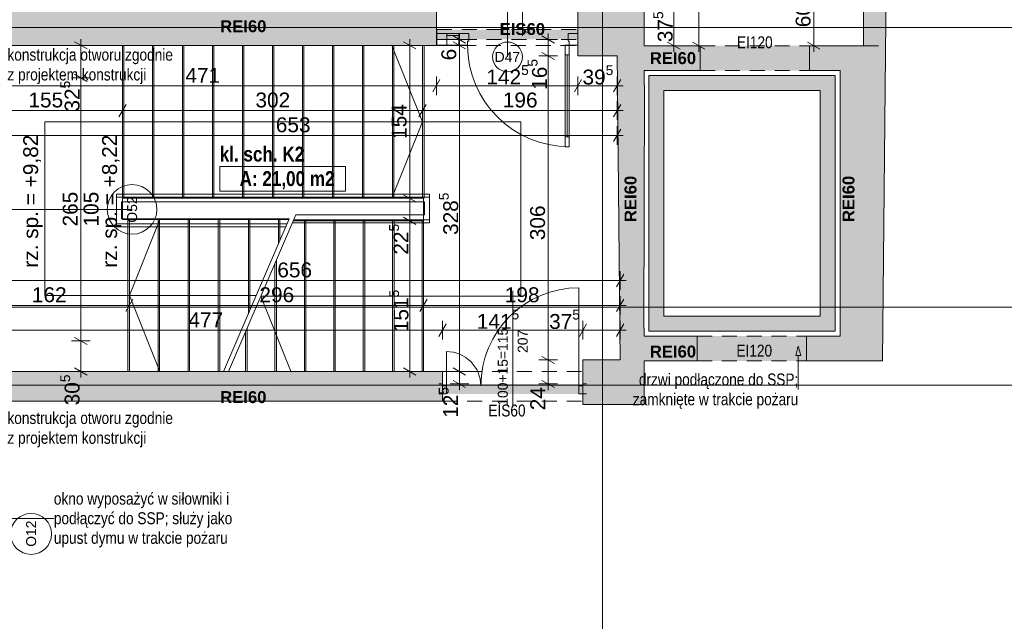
# Paper-space layout 'A-33 RZUT - PIĘTRO 3' of a CAD drawing. Header units: millimetres. Extents: x 0 to 800, y 0 to 550.
# Tile 3 of 14: x 108 to 306, y 123 to 244. Entities that reach past the tile are written whole.
import ezdxf
from ezdxf.xclip import XClip

# ---------------------------------------------------------------- set-up
doc = ezdxf.new("R2010")
doc.units = ezdxf.units.MM
doc.header["$MEASUREMENT"] = 0
doc.header["$XCLIPFRAME"] = 0
for name, pattern in [('ACAD_ISO03W100', [300, 120, -180]), ('DASHDOTX2', [1000, 500, -250, 0, -250]), ('GESTRICHELT2', [93.75, 62.5, -31.25]), ('Przer. długie kreski', [2.5, 1.5, -1]), ('PRZERYWANA_DU_A', [550, 350, -200])]:
    doc.linetypes.add(name, pattern=pattern)
for name, color, linetype, lineweight in [('0_Nr_pióra__1', 7, 'Continuous', 20), ('A_linie przekroju_Nr_pióra__1', 7, 'Continuous', 20), ('A_strefy_Nr_pióra__1', 7, 'Continuous', 20), ('A_winda_Nr_pióra__1', 7, 'Continuous', 20), ('A_wymiary_Nr_pióra__1', 7, 'Continuous', 20), ('A_wymiary_Nr_pióra__2', 8, 'Continuous', 13), ('A_ściany_Nr_pióra__1', 7, 'Continuous', 20), ('Drzwi Archicad_Nr_pióra__1', 7, 'Continuous', 20), ('Drzwi Archicad_Nr_pióra__3', 252, 'Continuous', 13), ('Znaczniki drzwi Archicada_Nr_pióra__3', 252, 'Continuous', 13), ('Znaczniki okien Archicada_Nr_pióra__3', 252, 'Continuous', 13)]:
    doc.layers.add(name, color=color, linetype=linetype, lineweight=lineweight)
for name, color, linetype, lineweight, true_color in [('A_opis_Nr_pióra__255', 7, 'Continuous', 15, 0x242424), ('A_opis_Nr_pióra__8', 7, 'Continuous', 13, 0x4c4c4c), ('A_osie_Nr_pióra__16', 7, 'Continuous', 5, 0x0f0f0f), ('A_pochwyt_Nr_pióra__161', 7, 'Continuous', 5, 0x949494), ('A_ppoż proj_Nr_pióra__8', 7, 'Continuous', 13, 0x4c4c4c), ('A_ppoż_Nr_pióra__8', 7, 'Continuous', 13, 0x4c4c4c), ('A_schody_Nr_pióra__10', 7, 'Continuous', 13, 0x4b4b4b), ('A_schody_Nr_pióra__4', 7, 'Continuous', 18, 0x4b4b4b), ('A_ściany_Nr_pióra__10', 7, 'Continuous', 13, 0x4b4b4b)]:
    doc.layers.add(name, color=color, linetype=linetype, lineweight=lineweight, true_color=true_color)
for name, color, linetype in [('A_podrys', 7, 'Continuous'), ('A_ppoż', 7, 'Continuous'), ('A_ppoż proj', 7, 'Continuous'), ('A_winda', 7, 'Continuous'), ('A_ściany', 7, 'Continuous')]:
    doc.layers.add(name, color=color, linetype=linetype)
doc.styles.add('STYL_AUTOMATYCZNY_1', font='arial.ttf')
doc.styles.add('STYL_AUTOMATYCZNY_2', font='ARIALN.TTF')
doc.styles.add('STYL_AUTOMATYCZNY_3', font='arial.ttf')
doc.styles.add('STYL_AUTOMATYCZNY_4', font='arial.ttf')
doc.styles.add('STYL_AUTOMATYCZNY_5', font='arial.ttf')
doc.styles.add('STYL_AUTOMATYCZNY_6', font='ARIALN.TTF')

# ---------------------------------------------------------------- blocks, each defined once
blk = doc.blocks.new('Rysunek_1_1', base_point=(-3193.41, -647.6))
at = {"layer": 'A_ppoż', "linetype": 'Continuous', "lineweight": 0, "true_color": 0x0b0b0b}
for points in [[(266.83, 238.87), (244.83, 238.87), (244.83, 233.87), (266.83, 233.87)], [(244.21, 180.41), (244.21, 175.41), (266.21, 175.41), (266.21, 180.41)], [(192.95, 168.77), (221.2, 168.77), (221.2, 170.77), (192.95, 170.77)]]:
    blk.add_hatch(color=28, dxfattribs=at).paths.add_polyline_path(points)
at = {"layer": 'A_ppoż proj', "linetype": 'Continuous', "lineweight": 0, "true_color": 0x121212}
blk.add_hatch(color=250, dxfattribs=at).paths.add_polyline_path([(220.23, 242.11), (191.73, 242.11), (191.73, 240.15), (220.23, 240.15)])
at = {"layer": 'A_winda', "linetype": 'Continuous', "lineweight": 0, "true_color": 0xfdfdfd}
h = blk.add_hatch(color=7, dxfattribs=at)
h.paths.add_polyline_path([(234.49, 232.87), (234.49, 181.41), (271.99, 181.41), (271.99, 232.87)])
h.paths.add_polyline_path([(268.99, 229.87), (268.99, 184.41), (237.49, 184.41), (237.49, 229.87)], flags=0)
at = {"layer": 'A_ściany', "linetype": 'Continuous', "lineweight": 0, "true_color": 0x000000}
for points in [[(272.99, 238.87), (272.99, 175.41), (281.53, 175.41), (282.29, 250.91), (277.69, 250.91), (277.69, 238.87)], [(97.53, 238.95), (191.73, 238.95), (191.73, 245.95), (87.44, 245.95)], [(220.23, 236.81), (228.13, 236.81), (228.19, 230.95), (233.53, 231.01), (233.53, 233.87), (235.91, 233.87), (235.91, 238.87), (233.53, 238.87), (233.53, 246.41), (220.23, 246.41)], [(235.91, 238.87), (235.91, 233.87), (244.83, 233.87), (244.83, 238.87)], [(272.99, 238.87), (266.83, 238.87), (266.83, 233.87), (272.99, 233.87)], [(228.19, 230.95), (228.67, 182.01), (233.47, 182.02), (233.59, 231.01)], [(233.54, 182.02), (228.67, 182.01), (228.73, 175.59), (221.23, 175.59), (221.23, 166.63), (233.53, 166.63), (233.53, 175.41), (235.48, 175.41), (235.48, 180.41), (233.54, 180.41)], [(235.48, 175.41), (244.21, 175.41), (244.21, 180.41), (235.48, 180.41)], [(266.21, 175.41), (272.99, 175.41), (272.99, 180.41), (266.21, 180.41)], [(192.95, 173.27), (97.53, 173.27), (87.44, 167.27), (192.95, 167.27)]]:
    blk.add_hatch(color=18, dxfattribs=at).paths.add_polyline_path(points)
at = {"layer": 'A_linie przekroju_Nr_pióra__1', "color": 7, "linetype": 'ACAD_ISO03W100', "lineweight": 20, "ltscale": 2}
blk.add_line((83.04, 186.21), (544.97, 186.21), dxfattribs=at)
at = {"layer": 'A_opis_Nr_pióra__255', "color": 250, "linetype": 'Continuous', "lineweight": 15, "ltscale": 2, "true_color": 0x242424}
for p, q in [((264.58, 178.37), (264.08, 176.51)), ((265.08, 176.51), (264.08, 176.51)), ((264.58, 178.37), (265.08, 176.51)), ((264.58, 176.51), (264.58, 169.63)), ((92.8, 143.7), (110.7, 143.7)), ((110.7, 143.7), (114.72, 143.7))]:
    blk.add_line(p, q, dxfattribs=at)
at = {"layer": 'A_osie_Nr_pióra__16', "color": 250, "linetype": 'DASHDOTX2', "lineweight": 5, "ltscale": 2, "true_color": 0x0f0f0f}
for p, q in [((225.18, 374.19), (225.18, 110.55)), ((544.97, 242.55), (96.57, 242.55)), ((544.97, 170.55), (96.57, 170.55))]:
    blk.add_line(p, q, dxfattribs=at)
at = {"layer": 'A_pochwyt_Nr_pióra__161', "color": 252, "linetype": 'Continuous', "lineweight": 5, "ltscale": 2, "true_color": 0x949494}
for p, q in [((127.33, 202.43), (127.33, 209.01)), ((127.33, 209.01), (190.33, 209.01)), ((127.33, 208.41), (190.33, 208.41)), ((190.33, 203.19), (190.33, 209.01)), ((128.33, 204.03), (128.33, 207.41)), ((128.33, 207.41), (189.33, 207.41)), ((189.33, 204.79), (189.33, 207.41)), ((163.43, 204.79), (189.33, 204.79)), ((127.33, 203.03), (161.67, 203.03)), ((127.33, 202.43), (161.42, 202.43)), ((128.33, 204.03), (162.11, 204.03)), ((162.74, 203.19), (190.33, 203.19)), ((163, 203.79), (190.33, 203.79))]:
    blk.add_line(p, q, dxfattribs=at)
at = {"layer": 'A_schody_Nr_pióra__10', "color": 251, "linetype": 'GESTRICHELT2', "lineweight": 13, "ltscale": 2, "true_color": 0x4b4b4b}
for p, q in [((128.83, 238.95), (128.83, 208.15)), ((134.87, 238.95), (134.87, 208.15)), ((140.91, 238.95), (140.91, 208.15)), ((146.95, 238.95), (146.95, 208.15)), ((152.99, 238.95), (152.99, 208.15)), ((159.03, 238.95), (159.03, 208.15)), ((165.07, 238.95), (165.07, 208.15)), ((171.11, 238.95), (171.11, 208.15)), ((177.15, 238.95), (177.15, 208.15)), ((183.19, 238.95), (183.19, 208.15)), ((189.23, 238.95), (189.23, 208.15)), ((129.63, 173.27), (129.63, 203.85)), ((135.69, 173.27), (135.69, 203.85)), ((141.75, 173.27), (141.75, 203.85)), ((147.81, 173.27), (147.81, 203.85)), ((153.87, 184.91), (153.87, 203.85)), ((159.93, 198.98), (159.93, 203.85)), ((165.15, 173.27), (165.15, 203.61)), ((171.07, 173.27), (171.07, 203.61)), ((176.99, 173.27), (176.99, 203.61)), ((182.91, 173.27), (182.91, 203.61)), ((188.83, 173.27), (188.83, 203.61)), ((159.23, 173.27), (159.23, 195.03)), ((153.31, 173.27), (153.31, 181.29))]:
    blk.add_line(p, q, dxfattribs=at)
at = {"layer": 'A_schody_Nr_pióra__4', "color": 251, "linetype": 'Continuous', "lineweight": 18, "ltscale": 2, "true_color": 0x4b4b4b}
for p, q in [((128.53, 203.85), (128.53, 238.95)), ((134.57, 208.15), (134.57, 238.95)), ((140.61, 208.15), (140.61, 238.95)), ((146.65, 208.15), (146.65, 238.95)), ((152.69, 208.15), (152.69, 238.95)), ((158.73, 208.15), (158.73, 238.95)), ((164.77, 208.15), (164.77, 238.95)), ((170.81, 208.15), (170.81, 238.95)), ((176.85, 208.15), (176.85, 238.95)), ((182.78, 238.95), (188.93, 223.55)), ((182.89, 208.15), (182.89, 238.95)), ((188.93, 208.15), (188.93, 238.95)), ((112.93, 188.56), (112.93, 223.55)), ((112.93, 223.55), (208.73, 223.55)), ((182.78, 208.15), (188.93, 223.55)), ((208.73, 188.44), (208.73, 223.55)), ((189.13, 208.15), (128.53, 208.15)), ((189.13, 208.15), (189.13, 173.27)), ((163.43, 204.79), (149.86, 173.27)), ((162.03, 203.85), (128.53, 203.85)), ((129.93, 203.85), (129.93, 173.27)), ((136.04, 203.85), (129.93, 188.56)), ((135.99, 203.85), (135.99, 173.27)), ((142.05, 203.85), (142.05, 173.27)), ((148.11, 203.85), (148.11, 173.27)), ((162.11, 204.03), (148.86, 173.27)), ((154.17, 203.85), (154.17, 185.61)), ((160.23, 203.85), (160.23, 199.67)), ((189.13, 203.61), (162.92, 203.61)), ((165.45, 203.61), (165.45, 173.27)), ((171.37, 203.61), (171.37, 173.27)), ((177.29, 203.61), (177.29, 173.27)), ((183.21, 203.61), (183.21, 173.27)), ((159.53, 195.73), (159.53, 173.27)), ((155.44, 188.56), (112.93, 188.56)), ((136.04, 173.27), (129.93, 188.56)), ((208.73, 188.44), (156.39, 188.44)), ((162.5, 173.15), (156.39, 188.44)), ((153.61, 181.98), (153.61, 173.27))]:
    blk.add_line(p, q, dxfattribs=at)
at = {"layer": 'A_strefy_Nr_pióra__1', "color": 7, "linetype": 'Continuous', "lineweight": 20, "ltscale": 2}
for p, q in [((148.11, 214.55), (148.11, 209.61)), ((148.11, 214.55), (173.42, 214.55)), ((173.42, 214.55), (173.42, 209.61)), ((148.11, 209.61), (173.42, 209.61))]:
    blk.add_line(p, q, dxfattribs=at)
at = {"layer": 'A_winda_Nr_pióra__1', "color": 7, "linetype": 'PRZERYWANA_DU_A', "lineweight": 20, "ltscale": 2, "flags": 128}
for points in [[(234.49, 232.87), (271.99, 232.87), (271.99, 181.41), (234.49, 181.41)], [(268.99, 229.87), (268.99, 184.41), (237.49, 184.41), (237.49, 229.87)]]:
    blk.add_lwpolyline(points, close=True, dxfattribs=at)
at = {"layer": 'A_wymiary_Nr_pióra__1', "color": 7, "linetype": 'Continuous', "lineweight": 20, "ltscale": 2}
for p, q in [((207.78, 242.83), (210.28, 241.38)), ((195.11, 240.87), (197.61, 239.42)), ((215.48, 239.42), (212.98, 240.87)), ((121.4, 238.22), (118.9, 239.67)), ((187.61, 238.22), (185.11, 239.67)), ((197.61, 238.22), (195.11, 239.67)), ((238.28, 239.59), (240.78, 238.15)), ((243.28, 239.59), (245.78, 238.15)), ((266.44, 239.59), (268.94, 238.15)), ((212.98, 237.53), (215.48, 236.08)), ((118.9, 233.14), (121.4, 231.69)), ((192.45, 232.06), (191.01, 229.56)), ((220.95, 232.06), (219.51, 229.56)), ((227.41, 229.56), (228.85, 232.06)), ((129.25, 227.06), (127.81, 224.56)), ((189.65, 227.06), (188.21, 224.56)), ((227.41, 224.56), (228.85, 227.06)), ((227.41, 219.56), (228.85, 222.06)), ((185.11, 208.87), (187.61, 207.42)), ((185.11, 204.33), (187.61, 202.88)), ((228.01, 190.34), (229.45, 192.84)), ((130.65, 187.84), (129.21, 185.34)), ((189.85, 187.84), (188.41, 185.34)), ((228.01, 185.34), (229.45, 187.84)), ((193.67, 182.84), (192.23, 180.34)), ((221.95, 182.84), (220.51, 180.34)), ((228.01, 180.34), (229.45, 182.84)), ((118.9, 180.14), (121.4, 178.69)), ((212.98, 176.31), (215.48, 174.86)), ((118.9, 173.99), (121.4, 172.54)), ((185.11, 173.99), (187.61, 172.54)), ((195.11, 173.99), (197.61, 172.54)), ((195.11, 171.49), (197.61, 170.04)), ((212.98, 171.49), (215.48, 170.04))]:
    blk.add_line(p, q, dxfattribs=at)
at = {"layer": 'A_wymiary_Nr_pióra__2', "color": 8, "linetype": 'Continuous', "lineweight": 13, "ltscale": 2}
for p, q in [((209.03, 242.11), (209.03, 305.57)), ((244.53, 238.87), (244.53, 305.57)), ((267.69, 238.87), (267.69, 250.91)), ((239.53, 238.87), (239.53, 246.41)), ((210.91, 242.11), (207.16, 242.11)), ((209.03, 240.88), (209.03, 242.11)), ((120.15, 238.95), (120.15, 240.17)), ((186.36, 238.95), (186.36, 240.17)), ((198.23, 240.15), (194.48, 240.15)), ((196.36, 240.15), (196.36, 241.37)), ((196.36, 238.95), (196.36, 240.15)), ((216.11, 240.15), (212.36, 240.15)), ((214.23, 240.15), (214.23, 241.37)), ((214.23, 236.81), (214.23, 240.15)), ((122.03, 238.95), (118.28, 238.95)), ((120.15, 232.42), (120.15, 238.95)), ((188.23, 238.95), (184.48, 238.95)), ((186.36, 208.15), (186.36, 238.95)), ((198.23, 238.95), (194.48, 238.95)), ((196.36, 173.27), (196.36, 238.95)), ((241.4, 238.87), (237.65, 238.87)), ((239.53, 237.64), (239.53, 238.87)), ((246.4, 238.87), (242.65, 238.87)), ((244.53, 237.64), (244.53, 238.87)), ((269.57, 238.87), (265.82, 238.87)), ((267.69, 237.64), (267.69, 238.87)), ((216.11, 236.81), (212.36, 236.81)), ((214.23, 175.59), (214.23, 236.81)), ((122.03, 232.42), (118.28, 232.42)), ((120.15, 179.42), (120.15, 232.42)), ((191.73, 228.93), (191.73, 232.68)), ((220.23, 228.93), (220.23, 232.68)), ((228.13, 228.93), (228.13, 232.68)), ((97.53, 230.81), (191.73, 230.81)), ((191.73, 230.81), (220.23, 230.81)), ((220.23, 230.81), (228.13, 230.81)), ((228.13, 230.81), (229.35, 230.81)), ((128.53, 223.93), (128.53, 227.68)), ((188.93, 223.93), (188.93, 227.68)), ((228.13, 223.93), (228.13, 227.68)), ((97.53, 225.81), (128.53, 225.81)), ((128.53, 225.81), (188.93, 225.81)), ((188.93, 225.81), (228.13, 225.81)), ((228.13, 225.81), (229.35, 225.81)), ((228.13, 218.93), (228.13, 222.68)), ((97.53, 220.81), (228.13, 220.81)), ((228.13, 220.81), (229.35, 220.81)), ((188.23, 208.15), (184.48, 208.15)), ((186.36, 203.61), (186.36, 208.15)), ((188.23, 203.61), (184.48, 203.61)), ((186.36, 173.27), (186.36, 203.61)), ((228.73, 189.71), (228.73, 193.46)), ((97.53, 191.59), (228.73, 191.59)), ((228.73, 191.59), (229.95, 191.59)), ((129.93, 184.71), (129.93, 188.46)), ((189.13, 184.71), (189.13, 188.46)), ((228.73, 184.71), (228.73, 188.46)), ((97.53, 186.59), (129.93, 186.59)), ((129.93, 186.59), (189.13, 186.59)), ((189.13, 186.59), (228.73, 186.59)), ((228.73, 186.59), (229.95, 186.59)), ((192.95, 179.71), (192.95, 183.46)), ((221.23, 179.71), (221.23, 183.46)), ((228.73, 179.71), (228.73, 183.46)), ((97.53, 181.59), (192.95, 181.59)), ((192.95, 181.59), (221.23, 181.59)), ((221.23, 181.59), (228.73, 181.59)), ((228.73, 181.59), (229.95, 181.59)), ((122.03, 179.42), (118.28, 179.42)), ((120.15, 173.27), (120.15, 179.42)), ((216.11, 175.59), (212.36, 175.59)), ((214.23, 170.77), (214.23, 175.59)), ((122.03, 173.27), (118.28, 173.27)), ((120.15, 172.04), (120.15, 173.27)), ((188.23, 173.27), (184.48, 173.27)), ((186.36, 172.04), (186.36, 173.27)), ((198.23, 173.27), (194.48, 173.27)), ((196.36, 170.77), (196.36, 173.27)), ((198.23, 170.77), (194.48, 170.77)), ((196.36, 169.54), (196.36, 170.77)), ((216.11, 170.77), (212.36, 170.77)), ((214.23, 169.54), (214.23, 170.77))]:
    blk.add_line(p, q, dxfattribs=at)
at = {"layer": 'A_ściany_Nr_pióra__1', "color": 7, "linetype": 'Continuous', "lineweight": 20, "ltscale": 2}
for p, q in [((191.84, 242.11), (191.84, 241.31)), ((220.23, 242.11), (220.23, 241.31)), ((191.84, 241.31), (191.84, 240.11)), ((220.23, 241.31), (220.23, 240.11)), ((244.83, 238.87), (244.83, 233.87)), ((266.83, 238.87), (266.83, 233.87)), ((192.95, 170.77), (192.21, 170.77)), ((192.95, 170.37), (192.95, 170.77)), ((221.23, 170.77), (221.97, 170.77)), ((221.23, 170.37), (221.23, 170.77)), ((192.95, 168.77), (192.21, 168.77)), ((192.95, 168.77), (192.95, 170.37)), ((221.23, 168.77), (221.23, 170.37)), ((221.23, 168.77), (221.97, 168.77))]:
    blk.add_line(p, q, dxfattribs=at)
at = {"layer": 'A_ściany_Nr_pióra__1', "color": 7, "linetype": 'Continuous', "lineweight": 20, "ltscale": 2, "flags": 128}
for points in [[(277.69, 250.91), (277.69, 238.87)], [(281.53, 175.41), (282.29, 250.91)], [(191.73, 238.95), (191.73, 245.95)], [(220.23, 246.41), (220.23, 242.11)], [(233.53, 238.87), (233.53, 246.41)], [(220.23, 240.11), (220.23, 236.81)], [(97.53, 238.95), (191.73, 238.95)], [(235.91, 238.87), (233.53, 238.87)], [(244.83, 238.87), (235.91, 238.87)], [(272.99, 238.87), (266.83, 238.87)], [(277.69, 238.87), (272.99, 238.87)], [(277.69, 238.87), (280.69, 238.87)], [(280.69, 238.87), (277.69, 238.87)], [(220.23, 236.81), (228.13, 236.81)], [(228.13, 236.81), (228.19, 230.95)], [(233.53, 231.01), (233.53, 233.87)], [(233.53, 233.87), (235.91, 233.87)], [(235.91, 233.87), (244.83, 233.87)], [(266.83, 233.87), (272.99, 233.87)], [(272.99, 233.87), (272.99, 180.41)], [(228.19, 230.95), (228.67, 182.01)], [(233.47, 182.02), (233.59, 231.01)], [(228.67, 182.01), (228.73, 175.59)], [(233.54, 182.02), (233.47, 182.02)], [(233.54, 180.41), (233.54, 182.02)], [(235.48, 180.41), (233.54, 180.41)], [(244.21, 180.41), (235.48, 180.41)], [(244.21, 175.41), (244.21, 180.41)], [(272.99, 180.41), (266.21, 180.41)], [(266.21, 180.41), (266.21, 175.41)], [(228.73, 175.59), (221.23, 175.59)], [(221.23, 175.59), (221.23, 166.63)], [(233.53, 166.63), (233.53, 175.41)], [(233.53, 175.41), (235.48, 175.41)], [(235.48, 175.41), (244.21, 175.41)], [(266.21, 175.41), (272.99, 175.41)], [(272.99, 175.41), (281.53, 175.41)], [(192.95, 173.27), (97.53, 173.27)], [(192.95, 167.27), (192.95, 173.27)], [(97.61, 167.27), (192.95, 167.27)], [(221.23, 166.63), (233.53, 166.63)]]:
    blk.add_lwpolyline(points, dxfattribs=at)
at = {"layer": 'A_ściany_Nr_pióra__10', "color": 251, "linetype": 'Przer. długie kreski', "lineweight": 13, "ltscale": 2, "true_color": 0x4b4b4b}
for p, q in [((191.73, 238.95), (220.23, 238.95)), ((244.83, 238.87), (266.83, 238.87)), ((244.83, 233.87), (266.83, 233.87)), ((244.21, 180.41), (266.21, 180.41)), ((244.21, 175.41), (266.21, 175.41)), ((192.95, 173.27), (221.23, 173.27)), ((192.95, 167.27), (221.23, 167.27))]:
    blk.add_line(p, q, dxfattribs=at)
at = {"layer": 'Drzwi Archicad_Nr_pióra__1', "color": 7, "linetype": 'Continuous', "lineweight": 20, "ltscale": 2}
for p, q in [((244.83, 238.87), (244.83, 233.87)), ((266.83, 238.87), (266.83, 233.87)), ((220.43, 170.37), (220.43, 190.13)), ((193.75, 170.37), (193.75, 177.29)), ((192.95, 170.77), (192.21, 170.77)), ((192.95, 170.77), (192.21, 170.77)), ((192.95, 170.37), (192.95, 170.77)), ((192.95, 170.37), (192.95, 170.77)), ((221.23, 170.37), (221.23, 170.77)), ((221.23, 170.37), (221.23, 170.77)), ((221.23, 170.77), (221.97, 170.77)), ((221.23, 170.77), (221.97, 170.77)), ((192.95, 168.77), (192.21, 168.77)), ((192.95, 168.77), (192.21, 168.77)), ((193.75, 170.37), (192.95, 170.37)), ((192.95, 170.37), (192.95, 168.77)), ((192.95, 168.77), (192.95, 170.37)), ((192.95, 168.77), (192.95, 170.37)), ((192.95, 168.77), (193.75, 168.77)), ((193.75, 168.77), (193.75, 170.37)), ((221.23, 170.37), (220.43, 170.37)), ((220.43, 170.37), (220.43, 168.77)), ((220.43, 168.77), (221.23, 168.77)), ((221.23, 168.77), (221.23, 170.37)), ((221.23, 168.77), (221.23, 170.37)), ((221.23, 168.77), (221.23, 170.37)), ((221.23, 168.77), (221.97, 168.77)), ((221.23, 168.77), (221.97, 168.77))]:
    blk.add_line(p, q, dxfattribs=at)
for centre, radius, start, end in [((220.43, 170.37), 19.76, 90, 180), ((193.75, 170.37), 6.92, 0, 90)]:
    blk.add_arc(centre, radius, start, end, dxfattribs=at)
at = {"layer": 'Drzwi Archicad_Nr_pióra__3', "color": 252, "linetype": 'Przer. długie kreski', "lineweight": 13, "ltscale": 2}
for p, q in [((191.84, 242.11), (220.23, 242.11)), ((191.84, 240.11), (220.23, 240.11))]:
    blk.add_line(p, q, dxfattribs=at)
at = {"layer": 'Drzwi Archicad_Nr_pióra__3', "color": 252, "linetype": 'Continuous', "lineweight": 13, "ltscale": 2}
for p, q in [((191.84, 242.11), (191.84, 241.31)), ((220.23, 242.11), (220.23, 241.31)), ((191.84, 241.31), (193.84, 241.31)), ((191.84, 239.01), (191.84, 241.31)), ((191.84, 241.31), (191.84, 240.11)), ((191.84, 241.31), (191.84, 240.11)), ((193.84, 241.31), (193.84, 239.01)), ((196.24, 241.31), (193.84, 241.31)), ((193.84, 241.31), (193.84, 239.01)), ((193.84, 240.95), (196.24, 240.95)), ((196.24, 239.01), (196.24, 241.31)), ((196.24, 241.31), (198.24, 241.31)), ((196.24, 239.01), (196.24, 241.31)), ((198.24, 241.31), (198.24, 239.81)), ((218.23, 239.81), (218.23, 241.31)), ((218.23, 241.31), (220.23, 241.31)), ((220.23, 241.31), (220.23, 239.01)), ((220.23, 241.31), (220.23, 240.11)), ((220.23, 241.31), (220.23, 240.11)), ((193.84, 239.01), (191.84, 239.01)), ((193.84, 239.01), (196.24, 239.01)), ((196.24, 239.01), (193.84, 239.01)), ((198, 239.01), (196.24, 239.01)), ((198.24, 239.81), (198, 239.81)), ((198, 239.81), (198, 239.01)), ((217.67, 239.01), (217.67, 237.01)), ((218.47, 239.01), (217.67, 239.01)), ((218.47, 239.81), (218.23, 239.81)), ((218.47, 239.01), (218.47, 239.81)), ((220.23, 239.01), (218.47, 239.01)), ((218.47, 237.01), (218.47, 239.01)), ((217.67, 237.01), (218.47, 237.01)), ((218.07, 220.54), (218.07, 237.01)), ((218.47, 220.54), (217.67, 220.54)), ((217.67, 220.54), (217.67, 218.54)), ((218.47, 218.54), (218.47, 220.54)), ((217.67, 218.54), (218.47, 218.54))]:
    blk.add_line(p, q, dxfattribs=at)
at = {"layer": 'Drzwi Archicad_Nr_pióra__3', "color": 252, "linetype": 'Continuous', "lineweight": 13, "ltscale": 2, "flags": 128}
for points in [[(218.07, 220.54), (218.07, 237.01), (217.67, 237.01), (217.67, 220.54)], [(218.47, 220.54), (218.47, 237.01), (218.07, 237.01), (218.07, 220.54)]]:
    blk.add_lwpolyline(points, close=True, dxfattribs=at)
at = {"layer": 'Drzwi Archicad_Nr_pióra__3', "color": 252, "linetype": 'Continuous', "lineweight": 13, "ltscale": 2}
blk.add_arc((218.47, 239.01), 20.47, 180, 270, dxfattribs=at)
at = {"layer": 'Znaczniki drzwi Archicada_Nr_pióra__3', "color": 252, "linetype": 'Continuous', "lineweight": 13, "ltscale": 2}
for p, q in [((206.04, 236.62), (206.04, 246.35)), ((207.09, 189.54), (207.09, 166.07))]:
    blk.add_line(p, q, dxfattribs=at)
at = {"layer": 'Znaczniki drzwi Archicada_Nr_pióra__3', "color": 252, "linetype": 'Continuous', "lineweight": 13, "ltscale": 2, "flags": 128}
blk.add_lwpolyline([(203.04, 236.62, 1), (209.04, 236.62, 1)], format="xyb", close=True, dxfattribs=at)
at = {"layer": 'Znaczniki okien Archicada_Nr_pióra__3', "color": 252, "linetype": 'Continuous', "lineweight": 13, "ltscale": 2}
blk.add_line((130.47, 205.92), (84.51, 205.92), dxfattribs=at)
for centre, radius, start, end in [((130.47, 205.92), 5, 90, 270), ((130.47, 205.92), 5, 270, 90), ((110.14, 140.57), 4.12, 90, 270), ((110.14, 140.57), 4.12, 270, 90)]:
    blk.add_arc(centre, radius, start, end, dxfattribs=at)
at = {"layer": 'A_opis_Nr_pióra__8', "color": 251, "linetype": 'Continuous', "lineweight": 13, "true_color": 0x4c4c4c, "char_height": 2.4, "attachment_point": 4, "style": 'STYL_AUTOMATYCZNY_2'}
for s, insert, width, line_spacing_factor in [('\\A1;{\\pql;\\fArial Narrow|b0|i0|c238|p0;\\W1.000000;konstrukcja otworu zgodnie z projektem konstrukcji}', (105.37, 234.71), 33.909, 0.996837), ('\\A1;{\\pql;\\fArial Narrow|b0|i0|c238|p0;\\W1.000000;konstrukcja otworu zgodnie z projektem konstrukcji}', (105.37, 161.55), 33.909, 0.996837), ('\\A1;{\\pql;\\fArial Narrow|b0|i0|c238|p0;\\W1.000000;okno wyposażyć w siłowniki i podłączyć do SSP; służy jako upust dymu w trakcie pożaru}', (114.72, 143.36), 36.3149, 0.987309)]:
    blk.add_mtext(s, dxfattribs=dict(at, insert=insert, width=width, line_spacing_factor=line_spacing_factor))
at = {"layer": 'A_opis_Nr_pióra__8', "color": 251, "linetype": 'Continuous', "lineweight": 13, "true_color": 0x4c4c4c, "insert": (264.58, 169.31), "char_height": 2.4, "attachment_point": 6, "line_spacing_factor": 0.9967, "style": 'STYL_AUTOMATYCZNY_2'}
blk.add_mtext('\\A1;{\\pqr;\\fArial Narrow|b0|i0|c238|p0;\\W1.000000;drzwi podłączone do SSP;\\P\\pqr;\\fArial Narrow|b0|i0|c238|p0;\\W1.000000;zamknięte w trakcie pożaru}', dxfattribs=at)
at = {"layer": 'A_ppoż proj_Nr_pióra__8', "color": 251, "linetype": 'Continuous', "lineweight": 13, "true_color": 0x4c4c4c, "char_height": 2.4, "attachment_point": 5, "style": 'STYL_AUTOMATYCZNY_3'}
for s, insert in [('\\A1;{\\pqc;\\fArial|b1|i0|c238|p0;\\W1.000000;REI60}', (152.85, 242.78)), ('\\A1;{\\pqc;\\fArial|b1|i0|c238|p0;\\W1.000000;EIS60}', (209.03, 242.22)), ('\\A1;{\\pqc;\\fArial|b1|i0|c238|p0;\\W1.000000;REI60}', (239.34, 236.36)), ('\\A1;{\\pqc;\\fArial|b1|i0|c238|p0;\\W1.000000;REI60}', (239.34, 177.27)), ('\\A1;{\\pqc;\\fArial|b1|i0|c238|p0;\\W1.000000;REI60}', (152.85, 168.1))]:
    blk.add_mtext(s, dxfattribs=dict(at, insert=insert))
at = {"layer": 'A_ppoż proj_Nr_pióra__8', "color": 251, "linetype": 'Continuous', "lineweight": 13, "true_color": 0x4c4c4c, "char_height": 2.4, "attachment_point": 5, "rotation": 90, "style": 'STYL_AUTOMATYCZNY_3'}
for insert in [(230.81, 208.02), (274.7, 208.02)]:
    blk.add_mtext('\\A1;{\\pqc;\\fArial|b1|i0|c238|p0;\\W1.000000;REI60}', dxfattribs=dict(at, insert=insert))
at = {"layer": 'A_ppoż_Nr_pióra__8', "color": 251, "linetype": 'Continuous', "lineweight": 13, "true_color": 0x4c4c4c, "char_height": 2.4, "attachment_point": 5, "style": 'STYL_AUTOMATYCZNY_2'}
for s, insert in [('\\A1;{\\pqc;\\fArial Narrow|b0|i0|c238|p0;\\W1.000000;EI120}', (255.82, 239.55)), ('\\A1;{\\pqc;\\fArial Narrow|b0|i0|c238|p0;\\W1.000000;EI120}', (255.71, 177.46)), ('\\A1;{\\pqc;\\fArial Narrow|b0|i0|c238|p0;\\W1.000000;EIS60}', (205.93, 165.4))]:
    blk.add_mtext(s, dxfattribs=dict(at, insert=insert))
at = {"layer": 'A_strefy_Nr_pióra__1', "color": 7, "linetype": 'Continuous', "lineweight": 20, "char_height": 3, "attachment_point": 1, "style": 'STYL_AUTOMATYCZNY_6'}
for s, insert in [('\\A1;{\\pql;\\fArial Narrow|b1|i0|c238|p0;\\W1.000000;kl. sch. K2}', (148.11, 218.56)), ('\\A1;{\\pql;\\fArial Narrow|b1|i0|c238|p0;\\W1.000000;A: 21,00 m2}', (152.11, 213.62))]:
    blk.add_mtext(s, dxfattribs=dict(at, insert=insert))
at = {"layer": 'A_wymiary_Nr_pióra__1', "color": 7, "linetype": 'Continuous', "lineweight": 20, "char_height": 3, "rotation": 90}
for s, insert, attachment_point, style in [('\\A1;{\\pql;\\fArial|b0|i0|c238|p0;\\W1.000000;37\\fArial|b0|i0|c238|p0;\\W1.000000;\\A1{\\H.66x;\\S5^  ;}}', (240.15, 239.59), 7, 'STYL_AUTOMATYCZNY_1'), ('\\A1;{\\pql;\\fArial|b0|i0|c238|p0;\\W1.000000;16\\fArial|b0|i0|c238|p0;\\W1.000000;\\A1{\\H.66x;\\S5^  ;}}', (214.85, 230), 7, 'STYL_AUTOMATYCZNY_1'), ('\\A1;{\\pql;\\fArial|b0|i0|c238|p0;\\W1.000000;32\\fArial|b0|i0|c238|p0;\\W1.000000;\\A1{\\H.66x;\\S5^  ;}}', (120.77, 225.61), 7, 'STYL_AUTOMATYCZNY_1'), ('\\A1;{\\pqc;\\fArial|b0|i0|c238|p0;\\W1.000000;rz. sp. = +9,82}', (108.55, 207.57), 2, 'STYL_AUTOMATYCZNY_5'), ('\\A1;{\\pqc;\\fArial|b0|i0|c238|p0;\\W1.000000;rz. sp. = +8,22}', (124.43, 207.57), 2, 'STYL_AUTOMATYCZNY_5'), ('\\A1;{\\pql;\\fArial|b0|i0|c238|p0;\\W1.000000;328\\fArial|b0|i0|c238|p0;\\W1.000000;\\A1{\\H.66x;\\S5^  ;}}', (196.98, 200.77), 7, 'STYL_AUTOMATYCZNY_1'), ('\\A1;{\\pql;\\fArial|b0|i0|c238|p0;\\W1.000000;22\\fArial|b0|i0|c238|p0;\\W1.000000;\\A1{\\H.66x;\\S5^  ;}}', (186.96, 196.8), 7, 'STYL_AUTOMATYCZNY_1'), ('\\A1;{\\pql;\\fArial|b0|i0|c238|p0;\\W1.000000;151\\fArial|b0|i0|c238|p0;\\W1.000000;\\A1{\\H.66x;\\S5^  ;}}', (186.97, 181.2), 7, 'STYL_AUTOMATYCZNY_1'), ('\\A1;{\\pql;\\fArial|b0|i0|c238|p0;\\W1.000000;30\\fArial|b0|i0|c238|p0;\\W1.000000;\\A1{\\H.66x;\\S5^  ;}}', (120.77, 166.46), 7, 'STYL_AUTOMATYCZNY_1'), ('\\A1;{\\pql;\\fArial|b0|i0|c238|p0;\\W1.000000;12\\fArial|b0|i0|c238|p0;\\W1.000000;\\A1{\\H.66x;\\S5^  ;}}', (196.96, 163.96), 7, 'STYL_AUTOMATYCZNY_1')]:
    blk.add_mtext(s, dxfattribs=dict(at, insert=insert, attachment_point=attachment_point, style=style))
at = {"layer": 'A_wymiary_Nr_pióra__1', "color": 7, "linetype": 'Continuous', "lineweight": 20, "char_height": 3, "attachment_point": 7, "rotation": 90, "style": 'STYL_AUTOMATYCZNY_5'}
for s, insert, width in [('\\A1;{\\pql;\\fArial|b0|i0|c238|p0;\\W1.000000;60}', (267.09, 242.6), 4.5763), ('\\A1;{\\pql;\\fArial|b0|i0|c238|p0;\\W1.000000;6}', (195.76, 235.93), 2.2882), ('\\A1;{\\pql;\\fArial|b0|i0|c238|p0;\\W1.000000;154}', (185.76, 220.11), 6.8645), ('\\A1;{\\pql;\\fArial|b0|i0|c238|p0;\\W1.000000;265}', (119.55, 202.48), 6.8645), ('\\A1;{\\pql;\\fArial|b0|i0|c238|p0;\\W1.000000;105}', (123.75, 202.48), 6.8645), ('\\A1;{\\pql;\\fArial|b0|i0|c238|p0;\\W1.000000;306}', (213.63, 199.72), 6.8645), ('\\A1;{\\pql;\\fArial|b0|i0|c238|p0;\\W1.000000;24}', (213.63, 165.47), 4.5763)]:
    blk.add_mtext(s, dxfattribs=dict(at, insert=insert, width=width))
at = {"layer": 'A_wymiary_Nr_pióra__1', "color": 7, "linetype": 'Continuous', "lineweight": 20, "char_height": 3, "attachment_point": 7, "style": 'STYL_AUTOMATYCZNY_1'}
for s, insert in [('\\A1;{\\pql;\\fArial|b0|i0|c238|p0;\\W1.000000;142\\fArial|b0|i0|c238|p0;\\W1.000000;\\A1{\\H.66x;\\S5^  ;}}', (201.79, 230.21)), ('\\A1;{\\pql;\\fArial|b0|i0|c238|p0;\\W1.000000;39\\fArial|b0|i0|c238|p0;\\W1.000000;\\A1{\\H.66x;\\S5^  ;}}', (221.14, 230.19)), ('\\A1;{\\pql;\\fArial|b0|i0|c238|p0;\\W1.000000;141\\fArial|b0|i0|c238|p0;\\W1.000000;\\A1{\\H.66x;\\S5^  ;}}', (199.86, 180.99)), ('\\A1;{\\pql;\\fArial|b0|i0|c238|p0;\\W1.000000;37\\fArial|b0|i0|c238|p0;\\W1.000000;\\A1{\\H.66x;\\S5^  ;}}', (214.42, 180.97))]:
    blk.add_mtext(s, dxfattribs=dict(at, insert=insert))
at = {"layer": 'A_wymiary_Nr_pióra__1', "color": 7, "linetype": 'Continuous', "lineweight": 20, "char_height": 3, "width": 6.8645, "attachment_point": 7, "style": 'STYL_AUTOMATYCZNY_5'}
for s, insert in [('\\A1;{\\pql;\\fArial|b0|i0|c238|p0;\\W1.000000;471}', (141.2, 231.41)), ('\\A1;{\\pql;\\fArial|b0|i0|c238|p0;\\W1.000000;155}', (109.6, 226.41)), ('\\A1;{\\pql;\\fArial|b0|i0|c238|p0;\\W1.000000;302}', (155.3, 226.41)), ('\\A1;{\\pql;\\fArial|b0|i0|c238|p0;\\W1.000000;196}', (205.1, 226.41)), ('\\A1;{\\pql;\\fArial|b0|i0|c238|p0;\\W1.000000;653}', (159.4, 221.41)), ('\\A1;{\\pql;\\fArial|b0|i0|c238|p0;\\W1.000000;656}', (159.7, 192.19)), ('\\A1;{\\pql;\\fArial|b0|i0|c238|p0;\\W1.000000;162}', (110.3, 187.19)), ('\\A1;{\\pql;\\fArial|b0|i0|c238|p0;\\W1.000000;296}', (156.1, 187.19)), ('\\A1;{\\pql;\\fArial|b0|i0|c238|p0;\\W1.000000;198}', (205.5, 187.19)), ('\\A1;{\\pql;\\fArial|b0|i0|c238|p0;\\W1.000000;477}', (141.81, 182.19))]:
    blk.add_mtext(s, dxfattribs=dict(at, insert=insert))
at = {"layer": 'Znaczniki drzwi Archicada_Nr_pióra__3', "color": 252, "linetype": 'Continuous', "lineweight": 13, "insert": (203.45, 235.62), "char_height": 2, "attachment_point": 7, "style": 'STYL_AUTOMATYCZNY_4'}
blk.add_mtext('\\A1;{\\pql;\\fArial CE|b0|i0|c238|p0;\\W1.000000;D47}', dxfattribs=at)
at = {"layer": 'Znaczniki drzwi Archicada_Nr_pióra__3', "color": 252, "linetype": 'Continuous', "lineweight": 13, "char_height": 2, "attachment_point": 7, "rotation": 90, "style": 'STYL_AUTOMATYCZNY_1'}
for s, insert in [('\\A1;{\\pql;\\pt2;\\fArial|b0|i0|c238|p0;\\W1.000000;100+15=115}', (206.12, 166.38)), ('\\A1;{\\pql;\\pt2;\\fArial|b0|i0|c238|p0;\\W1.000000;207}', (210.12, 177.01))]:
    blk.add_mtext(s, dxfattribs=dict(at, insert=insert))
at = {"layer": 'Znaczniki okien Archicada_Nr_pióra__3', "color": 252, "linetype": 'Continuous', "lineweight": 13, "char_height": 2, "attachment_point": 7, "rotation": 90}
for s, insert, style in [('\\A1;{\\pql;\\fArial CE|b0|i0|c238|p0;\\W1.000000;O52}', (131.5, 203.25), 'STYL_AUTOMATYCZNY_4'), ('\\A1;{\\pql;\\pt2;\\fArial|b0|i0|c238|p0;\\W1.000000;O12}', (111.17, 137.97), 'STYL_AUTOMATYCZNY_1')]:
    blk.add_mtext(s, dxfattribs=dict(at, insert=insert, style=style))

psp = doc.layouts.new('A-33 RZUT - PIĘTRO 3')

# ---------------------------------------------------------------- block references
at = {"layer": 'A_podrys', "color": 37, "linetype": 'Continuous', "lineweight": 5, "true_color": 0x656532}
ref = psp.add_blockref('Rysunek_1_1', (-3193.41, -647.6), dxfattribs=at)
XClip(ref).set_block_clipping_path([(44.069637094, 110.5468323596), (544.9695795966, 528.1668323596)])

# ---------------------------------------------------------------- texts
at = {"layer": '0_Nr_pióra__1', "color": 7, "linetype": 'Continuous', "lineweight": 20, "insert": (33.05, 11.42), "char_height": 2, "attachment_point": 7, "line_spacing_factor": 1.025639, "style": 'STYL_AUTOMATYCZNY_2'}
psp.add_mtext('\\A1;{\\pql;\\fArial Narrow|b0|i0|c238|p0;\\W1.000000;S\\fArial Narrow|b0|i0|c238|p0;\\W1.000000;\\A1{\\H.66x;\\S ^ i ;}\\fArial Narrow|b0|i0|c238|p0;\\W1.000000;- uzupełnienie ściany analogiczne do stanu istniejącego \\P\\pql;\\fArial Narrow|b0|i0|c238|p0;\\W1.000000;o odporności pożarowej podanej na rysunku^I^I^Igr. ściany istn.\\P\\pql;\\fArial Narrow|b0|i0|c238|p0;\\W1.000000;\\P\\pql;\\fArial Narrow|b0|i0|c238|p0;\\W1.000000;S\\fArial Narrow|b0|i0|c238|p0;\\W1.000000;\\A1{\\H.66x;\\S ^ 1 ;}\\fArial Narrow|b0|i0|c238|p0;\\W1.000000;- okładzina ppoż Promatec-H Promat lub równoważne REI 120^I5cm  \\P\\pql;\\fArial Narrow|b0|i0|c238|p0;\\W1.000000;\\P\\pql;\\fArial Narrow|b0|i0|c238|p0;\\W1.000000;S\\fArial Narrow|b0|i0|c238|p0;\\W1.000000;\\A1{\\H.66x;\\S ^ 2 ;}\\fArial Narrow|b0|i0|c238|p0;\\W1.000000;- okładzina ppoż Promatec-H Promat lub równoważne REI 120^I2,5cm  \\P\\pql;\\pt2.49905;\\fArial Narrow|b0|i0|c238|p0;\\W1.000000;^I^I^I\\P\\pql;\\pt2.49905;\\fArial Narrow|b0|i0|c238|p0;\\W1.000000;S\\fArial Narrow|b0|i0|c238|p0;\\W1.000000;\\A1{\\H.66x;\\S ^ 3c;}\\fArial Narrow|b0|i0|c238|p0;\\W1.000000;- obudowa kanału REIS 120^I^I^I^I15,5cm\\P\\pql;\\pt2.49905;\\fArial Narrow|b0|i0|c238|p0;\\W1.000000;płyta Promatect-L500 lub równoważne^I^I^I5cm\\P\\pql;\\pt2.49905;\\fArial Narrow|b0|i0|c238|p0;\\W1.000000;impregnat Promat-2000 lub równoważneó\\P\\pql;\\pt2.49905;\\fArial Narrow|b0|i0|c238|p0;\\W1.000000;konstrukcja stalowa\\P\\pql;\\pt2.49905;\\fArial Narrow|b0|i0|c238|p0;\\W1.000000;^I  wełna mineralna o gęstości 120 kg/m\\fArial Narrow|b0|i0|c238|p0;\\W1.000000;\\A1{\\H.66x;\\S3^  ;}\\fArial Narrow|b0|i0|c238|p0;\\W1.000000; np. Isover lub równoważne^I10cm\\P\\pql;\\pt2.49905;\\fArial Narrow|b0|i0|c238|p0;\\W1.000000;tynk mineralny Drytex z powłoką akrylową Demandit Metalic \\P\\pql;\\pt2.49905;\\fArial Narrow|b0|i0|c238|p0;\\W1.000000;^I^Iw kolorze 203 Silver firmy Dryvit lub równoważny ^I0,5cm\\P\\pql;\\pt2.49905;\\fArial Narrow|b0|i0|c238|p0;\\W1.000000;\\P\\pql;\\pt2.49905;\\fArial Narrow|b0|i0|c238|p0;\\W1.000000;S\\fArial Narrow|b0|i0|c238|p0;\\W1.000000;\\A1{\\H.66x;\\S ^ 3d;}\\fArial Narrow|b0|i0|c238|p0;\\W1.000000;- obudowa kanału REIS 120^I^I^I^I32,5cm\\P\\pql;\\pt2.49905;\\fArial Narrow|b0|i0|c238|p0;\\W1.000000;płyta Promatect-L500 lub równoważne^I^I^I4cm\\P\\pql;\\pt2.49905;\\fArial Narrow|b0|i0|c238|p0;\\W1.000000;^I  wełna mineralna o gęstości 120 kg/m\\fArial Narrow|b0|i0|c238|p0;\\W1.000000;\\A1{\\H.66x;\\S3^  ;}\\fArial Narrow|b0|i0|c238|p0;\\W1.000000; np. Isover lub równoważne^I17cm\\P\\pql;\\pt2.49905;\\fArial Narrow|b0|i0|c238|p0;\\W1.000000;istniejąca ściana żelbetowa szybu windowego\\P\\pql;\\pt2.49905;\\fArial Narrow|b0|i0|c238|p0;\\W1.000000;\\P\\pql;\\pt2.49905;\\fArial Narrow|b0|i0|c238|p0;\\W1.000000;S\\fArial Narrow|b0|i0|c238|p0;\\W1.000000;\\A1{\\H.66x;\\S ^ 4 ;}\\fArial Narrow|b0|i0|c238|p0;\\W1.000000;- ściana systemowa gipsowo kartonowa EI 60^I^I^I12,5cm\\P\\pql;\\pt2.49905;\\fArial Narrow|b0|i0|c238|p0;\\W1.000000;2xpłyta GKF^I^I^I^I^I2x1,25cm\\P\\pql;\\pt2.49905;\\fArial Narrow|b0|i0|c238|p0;\\W1.000000;Profil systemowy np. Rigips CW/UW 75 Ultrastil z wypełnieniem\\P\\pql;\\pt2.49905;\\fArial Narrow|b0|i0|c238|p0;\\W1.000000;z wełny mineralnej np. Isover Aku-płyta lub równoważne^I^I7,5cm\\P\\pql;\\pt2.49905;\\fArial Narrow|b0|i0|c238|p0;\\W1.000000;2xpłyta GKF^I^I^I^I^I2x1,25cm}', dxfattribs=at)

doc.saveas('drawing.dxf')
